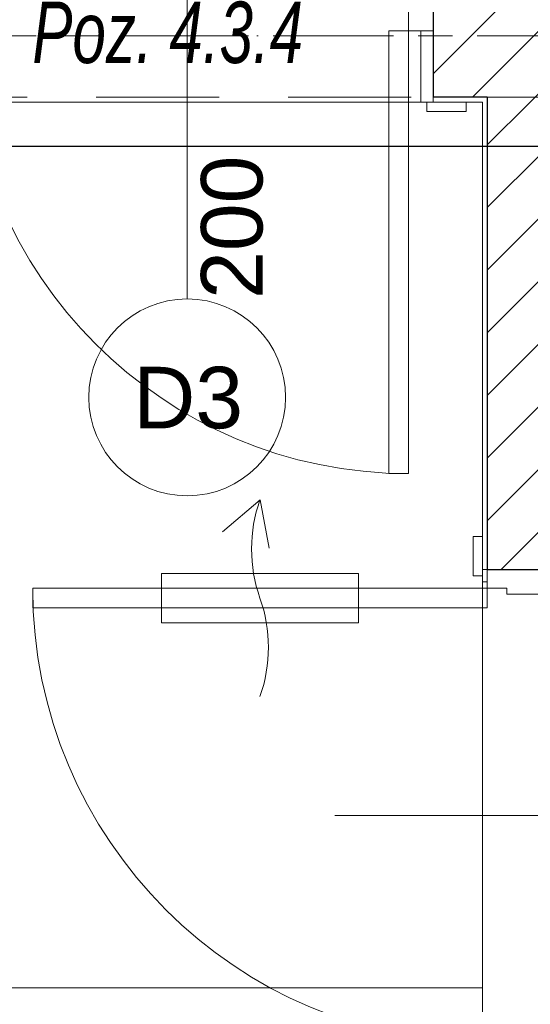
# Model space of a CAD drawing. Header units: millimetres. Extents: x -52968 to 399385, y -141133 to 110561.
# Tile 106 of 146: x 81095 to 82133, y -111511 to -109510. Entities that reach past the tile are written whole.
import ezdxf
from ezdxf import colors
from ezdxf.entities.mleader import LeaderData, LeaderLine
from ezdxf.math import Vec2, Vec3

# ---------------------------------------------------------------- set-up
doc = ezdxf.new("R2010")
doc.units = ezdxf.units.MM
for name, pattern in [('SIM-Wegliniec-21.07.2025-Parter$0$Kropki i Kreski', [360, 180, -90, 0, -90]), ('SIM-Wegliniec-21.07.2025-Parter$0$Przerywana długa', [390, 250, -140]), ('SIM-Wegliniec-21.07.2025-Parter$0$Przerywana podwójnie', [295, 125, -50, 70, -50])]:
    doc.linetypes.add(name, pattern=pattern)
doc.layers.add('_xref', color=250, linetype='Continuous')
for name, color, linetype, lineweight in [('RR_IWK_opisy', 7, 'Continuous', 0), ('RR_ks_podposadzkowa', 32, 'Kanalizacja', 30), ('SIM-Wegliniec-21.07.2025-Parter$0$Nowe_A-Belki-Wieniec_Nr_pióra__69', 250, 'Continuous', 0), ('SIM-Wegliniec-21.07.2025-Parter$0$Nowe_A-Belki-Wieniec_Nr_pióra__90', 250, 'Continuous', 0), ('SIM-Wegliniec-21.07.2025-Parter$0$Nowe_A-Konstrukcja Opis_Nr_pióra__58', 250, 'Continuous', 0), ('SIM-Wegliniec-21.07.2025-Parter$0$Nowe_A-Osi_Nr_pióra__20', 250, 'Continuous', 0), ('SIM-Wegliniec-21.07.2025-Parter$0$Nowe_A-Strefy-Parter_Nr_pióra__94', 250, 'Continuous', 0), ('SIM-Wegliniec-21.07.2025-Parter$0$Nowe_A-Ściany-Działowe', 250, 'Continuous', 0), ('SIM-Wegliniec-21.07.2025-Parter$0$Nowe_A-Ściany-Działowe_Nr_pióra__27', 250, 'Continuous', 0), ('SIM-Wegliniec-21.07.2025-Parter$0$Nowe_A-Ściany-Działowe_Nr_pióra__47', 250, 'Continuous', 0), ('SIM-Wegliniec-21.07.2025-Parter$0$Nowe_A-Ściany-Wewnętrzne', 250, 'Continuous', 0), ('SIM-Wegliniec-21.07.2025-Parter$0$Nowe_A-Ściany-Wewnętrzne_Nr_pióra__27', 250, 'Continuous', 0), ('SIM-Wegliniec-21.07.2025-Parter$0$Nowe_A-Ściany-Wewnętrzne_Nr_pióra__47', 250, 'Continuous', 0), ('SIM-Wegliniec-21.07.2025-Parter$0$Nowe_Drzwi Archicad_Nr_pióra__20', 250, 'Continuous', 0), ('SIM-Wegliniec-21.07.2025-Parter$0$Nowe_Drzwi Archicad_Nr_pióra__23', 250, 'Continuous', 0), ('SIM-Wegliniec-21.07.2025-Parter$0$Nowe_Drzwi Archicad_Nr_pióra__27', 250, 'Continuous', 0), ('SIM-Wegliniec-21.07.2025-Parter$0$Nowe_Drzwi Archicad_Nr_pióra__3', 250, 'Continuous', 0), ('SIM-Wegliniec-21.07.2025-Parter$0$Nowe_Drzwi Archicad_Nr_pióra__47', 250, 'Continuous', 0), ('SIM-Wegliniec-21.07.2025-Parter$0$Nowe_Metryczki pomieszczeń Archicada_Nr_pióra__6', 250, 'Continuous', 0), ('SIM-Wegliniec-21.07.2025-Parter$0$Nowe_Znaczniki drzwi Archicada_Nr_pióra__2', 250, 'Continuous', 0), ('SIM-Wegliniec-21.07.2025-Parter$0$Nowe_Znaczniki drzwi Archicada_Nr_pióra__45', 250, 'Continuous', 0), ('SIM-Wegliniec-21.07.2025-Parter$0$Nowe_Znaczniki drzwi Archicada_Nr_pióra__7', 250, 'Continuous', 0)]:
    doc.layers.add(name, color=color, linetype=linetype, lineweight=lineweight)
doc.styles.add('Garamond', font='GARA.TTF')
doc.styles.add('SIM-Wegliniec-21.07.2025-Parter$0$STYL_AUTOMATYCZNY_1', font='arial.ttf')
doc.styles.add('SIM-Wegliniec-21.07.2025-Parter$0$STYL_AUTOMATYCZNY_2', font='arial.ttf')
doc.styles.add('SIM-Wegliniec-21.07.2025-Parter$0$STYL_AUTOMATYCZNY_6', font='arial.ttf', dxfattribs={"width": 0.7})
doc.styles.get("Standard").update_dxf_attribs({"font": 'arial.ttf'})
doc.linetypes.add('Kanalizacja', pattern='A,25,0,["◄",Standard,S=5,R=0,X=-5,Y=-2.5],0', length=25)
pattern_1 = [(45, (0, 0), (-63.63961, 63.63961), [])]
pattern_2 = [(0, (0, 0), (0, 86.60254), [0, -50]), (0, (25, 43.3), (0, 86.60254), [0, -50])]

# ---------------------------------------------------------------- blocks, each defined once
blk = doc.blocks.new('SIM-Wegliniec-21.07.2025-Parter')
at = {"layer": 'SIM-Wegliniec-21.07.2025-Parter$0$Nowe_A-Ściany-Działowe', "linetype": 'Continuous', "lineweight": 0, "true_color": 0x000000}
h = blk.add_hatch(dxfattribs=at)
h.set_pattern_fill('Tynk', color=18, style=0, pattern_type=2)
h.set_pattern_definition(pattern_2)
h.paths.add_polyline_path([(82035.1, -109677.6), (82035.1, -110627.6), (82045.1, -110627.6), (82045.1, -109677.6)])
at = {"layer": 'SIM-Wegliniec-21.07.2025-Parter$0$Nowe_A-Ściany-Działowe', "linetype": 'Continuous', "lineweight": 0}
h = blk.add_hatch(dxfattribs=at)
h.set_pattern_fill('Bloczki_ceramiczne', color=256, style=0, pattern_type=2)
h.set_pattern_definition(pattern_1)
h.paths.add_polyline_path([(82045.1, -109677.6), (82160.1, -109677.6), (82160.1, -109667.6), (82045.1, -109667.6)])
h = blk.add_hatch(dxfattribs=at)
h.set_pattern_fill('Bloczki_ceramiczne', color=256, style=0, pattern_type=2)
h.set_pattern_definition(pattern_1)
h.paths.add_polyline_path([(82160.1, -109677.6), (82045.1, -109677.6), (82045.1, -110627.6), (82160.1, -110627.6)])
at = {"layer": 'SIM-Wegliniec-21.07.2025-Parter$0$Nowe_A-Ściany-Wewnętrzne', "linetype": 'Continuous', "lineweight": 0}
h = blk.add_hatch(dxfattribs=at)
h.set_pattern_fill('Bloczki_ceramiczne', color=256, style=0, pattern_type=2)
h.set_pattern_definition(pattern_1)
h.paths.add_polyline_path([(81935.1, -109667.6), (82045.1, -109667.6), (82045.1, -109417.6), (81935.1, -109417.6)])
h = blk.add_hatch(dxfattribs=at)
h.set_pattern_fill('Bloczki_ceramiczne', color=256, style=0, pattern_type=2)
h.set_pattern_definition(pattern_1)
h.paths.add_polyline_path([(82045.1, -109667.6), (82160.1, -109667.6), (82160.1, -109417.6), (82045.1, -109417.6)])
at = {"layer": 'SIM-Wegliniec-21.07.2025-Parter$0$Nowe_A-Ściany-Wewnętrzne', "linetype": 'Continuous', "lineweight": 0, "true_color": 0x000000}
h = blk.add_hatch(dxfattribs=at)
h.set_pattern_fill('Tynk', color=18, style=0, pattern_type=2)
h.set_pattern_definition(pattern_2)
h.paths.add_polyline_path([(82035.1, -109667.6), (81935.1, -109667.6), (81935.1, -109677.6), (82035.1, -109677.6)])
h = blk.add_hatch(dxfattribs=at)
h.set_pattern_fill('Tynk', color=18, style=0, pattern_type=2)
h.set_pattern_definition(pattern_2)
h.paths.add_polyline_path([(82035.1, -109677.6), (82045.1, -109677.6), (82045.1, -109667.6), (82035.1, -109667.6)])
at = {"layer": 'SIM-Wegliniec-21.07.2025-Parter$0$Nowe_A-Belki-Wieniec_Nr_pióra__69', "linetype": 'SIM-Wegliniec-21.07.2025-Parter$0$Kropki i Kreski', "lineweight": 13}
blk.add_line((70505.1, -109542.6), (85505.1, -109542.6), dxfattribs=at)
at = {"layer": 'SIM-Wegliniec-21.07.2025-Parter$0$Nowe_A-Belki-Wieniec_Nr_pióra__90', "linetype": 'SIM-Wegliniec-21.07.2025-Parter$0$Przerywana długa', "lineweight": 13}
blk.add_line((78130.1, -109667.6), (83880.1, -109667.6), dxfattribs=at)
at = {"layer": 'SIM-Wegliniec-21.07.2025-Parter$0$Nowe_A-Osi_Nr_pióra__20', "linetype": 'SIM-Wegliniec-21.07.2025-Parter$0$Przerywana podwójnie', "lineweight": 13}
blk.add_line((63144.7, -109542.6), (90961.9, -109542.6), dxfattribs=at)
at = {"layer": 'SIM-Wegliniec-21.07.2025-Parter$0$Nowe_A-Strefy-Parter_Nr_pióra__94', "linetype": 'Continuous', "lineweight": 13, "flags": 128}
for points in [[(78140.1, -116907.6), (81335.1, -116907.6), (81335.1, -112777.6), (82035.1, -112777.6), (82035.1, -111477.6), (80575.1, -111477.6), (80200.1, -111477.6), (80200.1, -109677.6), (78945.4, -109677.6), (78945.4, -110102.6), (78140.1, -110102.6), (78140.2, -112957.6), (78740.2, -112957.6), (78740.2, -113092.6), (78140.1, -113092.6)], [(80335.1, -111477.6), (80835.1, -111477.6), (82035.1, -111477.6), (82035.1, -109677.6), (80335.1, -109677.6)]]:
    blk.add_lwpolyline(points, close=True, dxfattribs=at)
at = {"layer": 'SIM-Wegliniec-21.07.2025-Parter$0$Nowe_A-Ściany-Działowe_Nr_pióra__27', "linetype": 'Continuous', "lineweight": 25}
for p, q in [((82045.1, -109677.6), (82045.1, -110627.6)), ((82045.1, -110627.6), (82160.1, -110627.6))]:
    blk.add_line(p, q, dxfattribs=at)
at = {"layer": 'SIM-Wegliniec-21.07.2025-Parter$0$Nowe_A-Ściany-Działowe_Nr_pióra__47', "linetype": 'Continuous', "lineweight": 15}
for q in [(82035.1, -110560.6), (82045.1, -110627.6), (82045.1, -110627.6)]:
    blk.add_line((82035.1, -110627.6), q, dxfattribs=at)
at = {"layer": 'SIM-Wegliniec-21.07.2025-Parter$0$Nowe_A-Ściany-Działowe_Nr_pióra__47', "linetype": 'Continuous', "lineweight": 15, "flags": 128}
blk.add_lwpolyline([(82035.1, -109677.6), (82035.1, -110627.6)], dxfattribs=at)
at = {"layer": 'SIM-Wegliniec-21.07.2025-Parter$0$Nowe_A-Ściany-Wewnętrzne_Nr_pióra__27', "linetype": 'Continuous', "lineweight": 25}
for p, q in [((81935.1, -109417.6), (81935.1, -109532.6)), ((81935.1, -109532.6), (81935.1, -109667.6)), ((82035.1, -109667.6), (81935.1, -109667.6)), ((82045.1, -109667.6), (82035.1, -109667.6)), ((82045.1, -109667.6), (82045.1, -109677.6)), ((82045.1, -109667.6), (82045.1, -109677.6))]:
    blk.add_line(p, q, dxfattribs=at)
at = {"layer": 'SIM-Wegliniec-21.07.2025-Parter$0$Nowe_A-Ściany-Wewnętrzne_Nr_pióra__47', "linetype": 'Continuous', "lineweight": 15}
blk.add_line((81935.1, -109677.6), (82002.1, -109677.6), dxfattribs=at)
at = {"layer": 'SIM-Wegliniec-21.07.2025-Parter$0$Nowe_A-Ściany-Wewnętrzne_Nr_pióra__47', "linetype": 'Continuous', "lineweight": 15, "flags": 128}
blk.add_lwpolyline([(81935.1, -109677.6), (82035.1, -109677.6)], dxfattribs=at)
at = {"layer": 'SIM-Wegliniec-21.07.2025-Parter$0$Nowe_Drzwi Archicad_Nr_pióra__20', "linetype": 'Continuous', "lineweight": 13}
for p, q in [((81583.1, -110485.6), (81507.1, -110550.6)), ((81583.1, -110485.6), (81601.4, -110583.9)), ((81383.1, -110735.6), (81383.1, -110635.6)), ((81383.1, -110635.6), (81783.1, -110635.6)), ((81783.1, -110635.6), (81783.1, -110735.6)), ((81783.1, -110735.6), (81383.1, -110735.6))]:
    blk.add_line(p, q, dxfattribs=at)
for centre, start, end in [((81865.9, -110585.6), 160.5288, 199.4712), ((81300.2, -110785.6), 340.5288, 19.4712)]:
    blk.add_arc(centre, 300, start, end, dxfattribs=at)
at = {"layer": 'SIM-Wegliniec-21.07.2025-Parter$0$Nowe_Drzwi Archicad_Nr_pióra__23', "linetype": 'Continuous', "lineweight": 15}
for p, q in [((81885.1, -109532.6), (81885.1, -109417.6)), ((81935.1, -109417.6), (81935.1, -109532.6)), ((81935.1, -109532.6), (81885.1, -109532.6)), ((82160.1, -110627.6), (82045.1, -110627.6)), ((82045.1, -110627.6), (82045.1, -110665.6)), ((82045.1, -110665.6), (82085.1, -110665.6)), ((82085.1, -110665.6), (82085.1, -110677.6)), ((82085.1, -110677.6), (82160.1, -110677.6))]:
    blk.add_line(p, q, dxfattribs=at)
at = {"layer": 'SIM-Wegliniec-21.07.2025-Parter$0$Nowe_Drzwi Archicad_Nr_pióra__27', "linetype": 'Continuous', "lineweight": 25}
for p, q in [((81935.1, -109417.6), (81935.1, -109532.6)), ((81935.1, -109417.6), (81935.1, -109532.6)), ((81935.1, -109532.6), (81935.1, -109667.6)), ((81935.1, -109532.6), (81935.1, -109667.6)), ((82045.1, -110627.6), (82160.1, -110627.6)), ((82045.1, -110627.6), (82160.1, -110627.6))]:
    blk.add_line(p, q, dxfattribs=at)
at = {"layer": 'SIM-Wegliniec-21.07.2025-Parter$0$Nowe_Drzwi Archicad_Nr_pióra__3', "linetype": 'Continuous', "lineweight": 13}
for p, q in [((81885.1, -109532.6), (81845.1, -109532.6)), ((81845.1, -109532.6), (81845.1, -110432.6)), ((81885.1, -110432.6), (81885.1, -109532.6)), ((81910.1, -109677.6), (81910.1, -109532.6)), ((81910.1, -109532.6), (81935.1, -109532.6)), ((81935.1, -109532.6), (81935.1, -109677.6)), ((81935.1, -109677.6), (81910.1, -109677.6)), ((81922.1, -109677.6), (82002.1, -109677.6)), ((81922.1, -109696.6), (81922.1, -109677.6)), ((82002.1, -109677.6), (82002.1, -109696.6)), ((82002.1, -109696.6), (81922.1, -109696.6)), ((81845.1, -110432.6), (81885.1, -110432.6)), ((82016.1, -110640.6), (82016.1, -110560.6)), ((82016.1, -110560.6), (82035.1, -110560.6)), ((82035.1, -110560.6), (82035.1, -110640.6)), ((82035.1, -110640.6), (82016.1, -110640.6)), ((82035.1, -110627.6), (82045.1, -110627.6)), ((82035.1, -110652.6), (82035.1, -110627.6)), ((82045.1, -110627.6), (82045.1, -110652.6)), ((82045.1, -110652.6), (82035.1, -110652.6)), ((81121.1, -110665.6), (82045.1, -110665.6)), ((81121.1, -110705.6), (81121.1, -110665.6)), ((82045.1, -110665.6), (82045.1, -110705.6)), ((82045.1, -110705.6), (81121.1, -110705.6))]:
    blk.add_line(p, q, dxfattribs=at)
for centre, radius in [((81885.1, -109532.6), 900), ((82045.1, -110665.6), 924)]:
    blk.add_arc(centre, radius, 180, 270, dxfattribs=at)
at = {"layer": 'SIM-Wegliniec-21.07.2025-Parter$0$Nowe_Drzwi Archicad_Nr_pióra__47', "linetype": 'Continuous', "lineweight": 15}
for p, q in [((81935.1, -109677.6), (82002.1, -109677.6)), ((81935.1, -109677.6), (82002.1, -109677.6)), ((82035.1, -110627.6), (82035.1, -110560.6)), ((82035.1, -110627.6), (82035.1, -110560.6)), ((82035.1, -110627.6), (82045.1, -110627.6)), ((82035.1, -110627.6), (82045.1, -110627.6)), ((82035.1, -110627.6), (82045.1, -110627.6))]:
    blk.add_line(p, q, dxfattribs=at)
at = {"layer": 'SIM-Wegliniec-21.07.2025-Parter$0$Nowe_Znaczniki drzwi Archicada_Nr_pióra__2', "linetype": 'Continuous', "lineweight": 13, "flags": 128}
blk.add_lwpolyline([(81235.1, -110277.6, 1), (81635.1, -110277.6, 1)], format="xyb", close=True, dxfattribs=at)
at = {"layer": 'SIM-Wegliniec-21.07.2025-Parter$0$Nowe_Znaczniki drzwi Archicada_Nr_pióra__45', "linetype": 'Continuous', "lineweight": 15}
for p, q in [((81435.1, -110077.6), (81435.1, -109107.6)), ((82570.1, -111127.6), (81735.1, -111127.6))]:
    blk.add_line(p, q, dxfattribs=at)
at = {"layer": 'SIM-Wegliniec-21.07.2025-Parter$0$Nowe_A-Konstrukcja Opis_Nr_pióra__58', "linetype": 'Continuous', "lineweight": 13, "insert": (81120.3, -109600), "char_height": 125, "attachment_point": 7, "style": 'SIM-Wegliniec-21.07.2025-Parter$0$STYL_AUTOMATYCZNY_6'}
blk.add_mtext('\\A1;{\\pql;\\fArial|b0|i1|c238|p0;\\W0.700000;Poz. 4.3.4}', dxfattribs=at)
at = {"layer": 'SIM-Wegliniec-21.07.2025-Parter$0$Nowe_Metryczki pomieszczeń Archicada_Nr_pióra__6', "lineweight": 13, "char_height": 100, "attachment_point": 1, "style": 'SIM-Wegliniec-21.07.2025-Parter$0$STYL_AUTOMATYCZNY_2'}
for s, insert in [('\\A1;{\\pql;\\pt0,2300;\\fArial|b0|i0|c238|p0;\\W1.000000;A0/6.01\\fArial|b0|i0|c238|p0;\\W1.000000;\\A1{\\H.66x;\\S^  ;}\\fArial|b0|i0|c238|p0;\\W1.000000;\\fArial|b0|i0|c238|p0;\\W1.000000;\\A1{\\H.66x;\\S^  ;}}', (80514.5, -110672.7)), ('\\A1;{\\pql;\\pt0,2300;\\fArial|b0|i0|c238|p0;\\W1.000000;Korytarz\\fArial|b0|i0|c238|p0;\\W1.000000;\\A1{\\H.66x;\\S^  ;}\\fArial|b0|i0|c238|p0;\\W1.000000;\\fArial|b0|i0|c238|p0;\\W1.000000;\\A1{\\H.66x;\\S^  ;}}', (80514.5, -110829.8))]:
    blk.add_mtext(s, dxfattribs=dict(at, insert=insert))
at = {"layer": 'SIM-Wegliniec-21.07.2025-Parter$0$Nowe_Znaczniki drzwi Archicada_Nr_pióra__7', "lineweight": 13, "insert": (81624.7, -110077.6), "char_height": 125, "attachment_point": 7, "rotation": 90, "style": 'SIM-Wegliniec-21.07.2025-Parter$0$STYL_AUTOMATYCZNY_1'}
blk.add_mtext('\\A1;{\\pql;\\pt0;\\fArial|b0|i0|c238|p0;\\W1.000000;200\\fArial|b0|i0|c238|p0;\\W1.000000;\\A1{\\H.66x;\\S^  ;}\\fArial|b0|i0|c238|p0;\\W1.000000;\\fArial|b0|i0|c238|p0;\\W1.000000;}', dxfattribs=at)
at = {"layer": 'SIM-Wegliniec-21.07.2025-Parter$0$Nowe_Znaczniki drzwi Archicada_Nr_pióra__7', "lineweight": 13, "insert": (81325.5, -110342.3), "char_height": 125, "attachment_point": 7, "style": 'SIM-Wegliniec-21.07.2025-Parter$0$STYL_AUTOMATYCZNY_1'}
blk.add_mtext('\\A1;{\\pql;\\pt0;\\fArial|b0|i0|c238|p0;\\W1.000000;D3\\fArial|b0|i0|c238|p0;\\W1.000000;\\fArial|b0|i0|c238|p0;\\W1.000000;\\fArial|b0|i0|c238|p0;\\W1.000000;}', dxfattribs=at)

msp = doc.modelspace()

# ---------------------------------------------------------------- block references
at = {"layer": '_xref'}
msp.add_blockref('SIM-Wegliniec-21.07.2025-Parter', (0, 0), dxfattribs=at)

# ---------------------------------------------------------------- next in the draw order: linework, layer by layer
at = {"layer": 'RR_ks_podposadzkowa', "ltscale": 50}
msp.add_line((86875.1, -109767.6), (78295.1, -109767.6), dxfattribs=at)

# ---------------------------------------------------------------- next in the draw order: leaders
at = {"layer": 'RR_IWK_opisy'}
ml = msp.add_multileader_mtext('Standard', dxfattribs=at)
ml.set_content('\\fGaramond|b0|i0;%%c110', color=256, style='Garamond')
ml.set_leader_properties()
ml.build(insert=Vec2(0, 0))
ml.multileader.update_dxf_attribs({"has_text_frame": 1, "text_left_attachment_type": 2, "text_right_attachment_type": 2})
ctx = ml.context
ctx.base_point, ctx.char_height, ctx.landing_gap_size, ctx.plane_origin = Vec3(80774.3, -109252.6), 200, 50, Vec3(-69361.1, 86119.2)
ctx.left_attachment, ctx.right_attachment = 2, 2
notes = []
notes.append((ctx, [(0, (1, 1, 0), (80816.3, -109252.5), (1, 0), 8, [(0, [(80459.1, -109767.6)], 0, [])])]))
ctx.mtext.insert = Vec3(80874.3, -109148)
ctx.mtext.has_bg_fill, ctx.mtext.bg_color, ctx.mtext.bg_scale_factor, ctx.mtext.bg_transparency, ctx.mtext.use_window_bg_color = 1, -1027028792, 1.3, 0, 1
for ctx, leaders in notes:
    for number, flags, end, landing, length, lines in leaders:
        leader = LeaderData()
        leader.index, (leader.has_last_leader_line, leader.has_dogleg_vector, leader.attachment_direction) = number, flags
        leader.last_leader_point, leader.dogleg_vector, leader.dogleg_length = Vec3(end), Vec3(landing), length
        for number, points, colour, breaks in lines:
            line = LeaderLine()
            line.index, line.vertices, line.color, line.breaks = number, Vec3.list(points), colors.encode_raw_color(colour), breaks
            leader.lines.append(line)
        ctx.leaders.append(leader)

doc.saveas('drawing.dxf')
